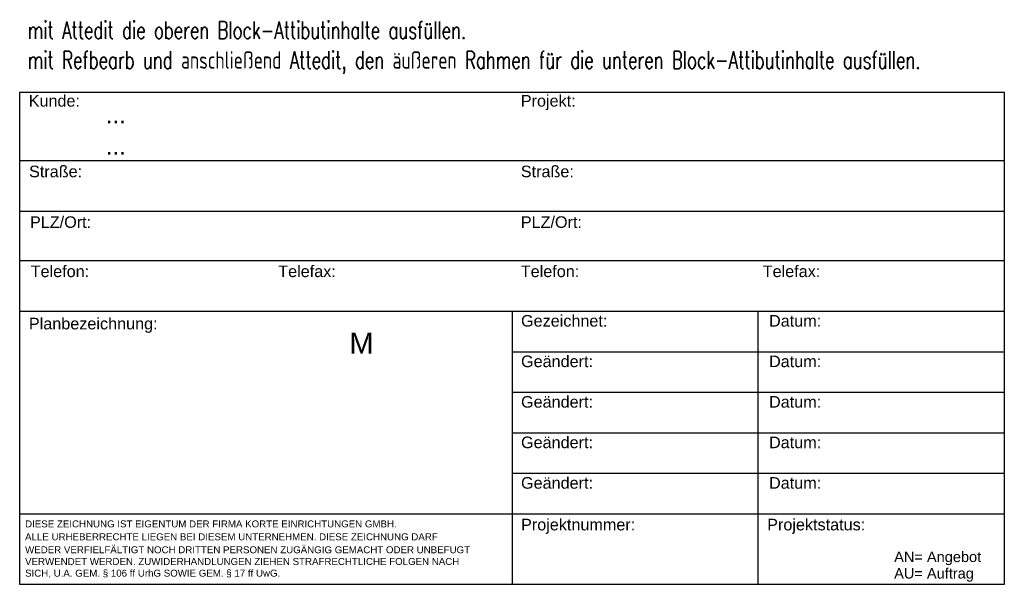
# Model space of a CAD drawing. Header units: millimetres. Extents: x 2003 to 2173, y -152 to -54.
import ezdxf

# ---------------------------------------------------------------- set-up
doc = ezdxf.new("R2010")
doc.units = ezdxf.units.MM
for name, color, linetype in [('0_Schriftfeld', 255, 'Continuous'), ('0_Schriftfeld-TEXT', 3, 'Continuous'), ('T_Text', 3, 'Continuous')]:
    doc.layers.add(name, color=color, linetype=linetype)
doc.styles.add('Korte TB', font='romans.shx', dxfattribs={"width": 0.7})
doc.styles.add('Txt_Korte_20', font='ARIAL.TTF', dxfattribs={"height": 60})

# ---------------------------------------------------------------- blocks, each defined once
blk = doc.blocks.new('Schriftfeld_Inhalt_Archi')
at = {"layer": '0_Schriftfeld-TEXT', "color": 50, "style": 'Txt_Korte_20'}
for tag, p in [('KUNDENNAME_1', (-155.15, 79.64)), ('PROJEKTNAME_1', (-70.18, 79.64)), ('KUNDENNAME_2', (-155.15, 74.22)), ('PROJEKTNAME_2', (-70.18, 74.27)), ('STRAßENNAME', (-155.15, 65.49)), ('STRAßENNAME', (-70.18, 65.51)), ('ANSCHRIFT', (-155.15, 57.04)), ('ANSCHRIFT', (-70.18, 57.12))]:
    blk.add_attdef(tag, p, '', height=3, dxfattribs=at)
at = {"layer": '0_Schriftfeld-TEXT', "color": 80, "style": 'Txt_Korte_20'}
for p in [(-155.15, 48.21), (-115.04, 48.28), (-72.42, 48.27), (-30.44, 48.3)]:
    blk.add_attdef('0000-000000', p, '', height=2, dxfattribs=at)
at = {"layer": '0_Schriftfeld-TEXT', "color": 7, "style": 'Txt_Korte_20'}
for tag, p in [('PROJEKTNUMMER', (-80.52, 1.3)), ('PROJEKTSTATUS', (-36.23, 1.3))]:
    blk.add_attdef(tag, p, '', height=4, dxfattribs=at)
blk = doc.blocks.new('Schriftfeld_Archi')
at = {"layer": '0_Schriftfeld', "color": 50}
for p, q in [((-173, 76.19), (-3, 76.19)), ((-173, 67.44), (-3, 67.44)), ((-173, 58.94), (-3, 58.94)), ((-173, 50.19), (-3, 50.19)), ((-88, 50.19), (-88, 3)), ((-45.5, 3), (-45.5, 50.19)), ((-88, 43.19), (-3, 43.19)), ((-88, 36.19), (-3, 36.19)), ((-88, 29.19), (-3, 29.19)), ((-88, 22.19), (-3, 22.19)), ((-173, 15.19), (-3, 15.19))]:
    blk.add_line(p, q, dxfattribs=at)
blk.add_lwpolyline([(-173, 88), (-3, 88), (-3, 3), (-173, 3)], close=True, dxfattribs=at)
at = {"layer": '0_Schriftfeld-TEXT', "color": 3}
ref = blk.add_blockref('Schriftfeld_Inhalt_Archi', (-3, 3), dxfattribs=at)
ref.add_attrib('KUNDENNAME_1', '...', (-158.15, 82.64), dxfattribs={"color": 50, "height": 3, "style": 'Txt_Korte_20'})
ref.add_attrib('KUNDENNAME_2', '...', (-158.15, 77.22), dxfattribs={"color": 50, "height": 3, "style": 'Txt_Korte_20'})
at = {"layer": '0_Schriftfeld', "color": 80, "style": 'Txt_Korte_20'}
for s, p in [('Kunde:', (-171.45, 85.52)), ('Projekt:', (-86.48, 85.52)), ('Straße:', (-171.38, 73.32)), ('Straße:', (-86.48, 73.32)), ('PLZ/Ort:', (-171.22, 64.57)), ('PLZ/Ort:', (-86.48, 64.57)), ('Telefon:', (-171.1, 56.07)), ('Telefax:', (-128.36, 56.07)), ('Telefon:', (-86.48, 56.07)), ('Telefax:', (-44.71, 56.07)), ('Gezeichnet:', (-86.44, 47.52)), ('Datum:', (-43.62, 47.52)), ('Planbezeichnung:', (-171.41, 47.04)), ('Geändert:', (-86.44, 40.52)), ('Datum:', (-43.62, 40.52)), ('Geändert:', (-86.44, 33.52)), ('Datum:', (-43.62, 33.52)), ('Geändert:', (-86.44, 26.52)), ('Datum:', (-43.62, 26.52)), ('Geändert:', (-86.44, 19.52)), ('Datum:', (-43.62, 19.52)), ('Projektnummer:', (-86.44, 12.32)), ('Projektstatus:', (-43.94, 12.32))]:
    blk.add_text(s, height=2, dxfattribs=at).set_placement(p)
at = {"layer": '0_Schriftfeld', "color": 9, "style": 'Txt_Korte_20'}
for s, p in [('AN= Angebot', (-22.02, 6.85)), ('AU= Auftrag', (-22.02, 4))]:
    blk.add_text(s, height=1.8, dxfattribs=at).set_placement(p)
at = {"layer": '0_Schriftfeld-TEXT', "color": 50, "style": 'Txt_Korte_20'}
blk.add_text('M', height=3.6, dxfattribs=at).set_placement((-116.08, 42.86))
at = {"layer": '0_Schriftfeld-TEXT', "color": 9, "style": 'Txt_Korte_20'}
for s, p in [('DIESE ZEICHNUNG IST EIGENTUM DER FIRMA KORTE EINRICHTUNGEN GMBH.', (-172.07, 12.84)), ('ALLE URHEBERRECHTE LIEGEN BEI DIESEM UNTERNEHMEN. DIESE ZEICHNUNG DARF ', (-172.07, 10.61)), ('WEDER VERFIELFÄLTIGT NOCH DRITTEN PERSONEN ZUGÄNGIG GEMACHT ODER UNBEFUGT', (-172.07, 8.37)), ('VERWENDET WERDEN. ZUWIDERHANDLUNGEN ZIEHEN STRAFRECHTLICHE FOLGEN NACH', (-172.07, 6.35)), ('SICH, U.A. GEM. § 106 ff UrhG SOWIE GEM. § 17 ff UwG.', (-172.07, 4.33))]:
    blk.add_text(s, height=1.2, dxfattribs=at).set_placement(p)
at = {"layer": '0_Schriftfeld-TEXT', "color": 50, "style": 'Txt_Korte_20'}
for tag, p, height in [('MAßSTAB:', (-111.16, 42.86), 3.6), ('PLANBEZEICHNUNG_1', (-169.85, 29.25), 4.5), ('PLANBEZEICHNUNG_2', (-169.85, 23.31), 4.5), ('PLANBEZEICHNUNG_3', (-169.85, 17.37), 4.5)]:
    blk.add_attdef(tag, p, '', height=height, dxfattribs=at)
at = {"layer": '0_Schriftfeld-TEXT', "color": 80, "style": 'Txt_Korte_20'}
for tag, p in [('GEZEICHNET', (-70.35, 44.18)), ('GEZEICHNET_AM', (-29.77, 44.18)), ('1_GEÄNDERT_DURCH:', (-70.35, 37.18)), ('1_GEÄNDERT_AM:', (-29.77, 37.18)), ('2_GEÄNDERT_DURCH:', (-70.35, 30.18)), ('2_GEÄNDERT_AM:', (-29.77, 30.18)), ('3_GEÄNDERT_DURCH:', (-70.35, 23.18)), ('3_GEÄNDERT_AM:', (-29.77, 23.18)), ('4_GEÄNDERT_DURCH:', (-70.35, 16.18)), ('4_GEÄNDERT_AM:', (-29.77, 16.18))]:
    blk.add_attdef(tag, p, '', height=2, dxfattribs=at)

msp = doc.modelspace()

# ---------------------------------------------------------------- block references
at = {"layer": '0_Schriftfeld'}
msp.add_blockref('Schriftfeld_Archi', (2176.08, -154.77), dxfattribs=at)

# ---------------------------------------------------------------- texts
at = {"layer": 'T_Text', "style": 'Korte TB', "width": 0.7}
for s, p in [('mit Attedit die oberen Block-Attibutinhalte ausfüllen.', (2004.48, -57.54)), ('mit Refbearb und anschließend Attedit, den äußeren Rahmen für die unteren Block-Attibutinhalte ausfüllen.', (2004.48, -62.7))]:
    msp.add_text(s, height=3, dxfattribs=at).set_placement(p)

doc.saveas('drawing.dxf')
